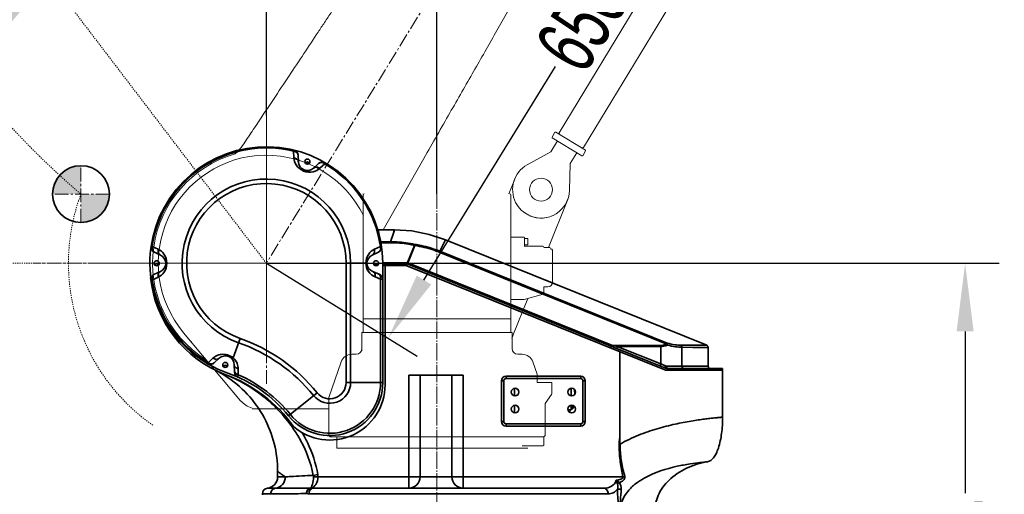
# Model space of a CAD drawing. Header units: millimetres. Extents: x -2477 to 2632, y -1575 to 1890.
# Tile 5 of 9: x -665 to 201, y 340 to 757. Entities that reach past the tile are written whole.
import ezdxf

# ---------------------------------------------------------------- set-up
doc = ezdxf.new("R2010")
doc.units = ezdxf.units.MM
doc.header["$PDSIZE"] = -5
for name, pattern in [('SLD-中心线', [19.05, 15.24, -1.27, 1.27, -1.27]), ('点画线', [18, 12, -2, 2, -2]), ('虚线', [2, 1, -1])]:
    doc.linetypes.add(name, pattern=pattern)
doc.layers.get('0').update_dxf_attribs({"lineweight": 35})
for name, color, linetype, lineweight in [('02___PRT_ALL_AXES', 7, 'Continuous', 18), ('中心线层', 1, '点画线', 18), ('尺寸线层', 3, 'Continuous', 18), ('粗实线层', 7, 'Continuous', 35), ('虚线层', 6, '虚线', 18)]:
    doc.layers.add(name, color=color, linetype=linetype, lineweight=lineweight)
doc.styles.add('标准', font='txt', dxfattribs={"width": 0.667})
doc.dimstyles.new('标准', dxfattribs={"dimscale": 15, "dimtxt": 3.5, "dimasz": 4, "dimexe": 2, "dimexo": 0, "dimtad": 1, "dimdsep": 46, "dimtxsty": '标准', "dimblk": '_CAXARROW', "dimcen": 0, "dimdle": 6, "dimazin": 2, "dimtfac": 0.707107, "dimtdec": 3, "dimtmove": 2, "dimatfit": 3, "dimfxl": 1, "dimfrac": 2, "dimtolj": 1, "dimarcsym": 1})

# ---------------------------------------------------------------- blocks, each defined once
blk = doc.blocks.new('_CAXARROW')
blk.add_hatch(color=0).paths.add_polyline_path([(0, 0), (-1, 0.125), (-1, -0.125)], flags=0)
blk = doc.blocks.new('*D49')
at = {"layer": 'Defpoints', "color": 0, "transparency": 16777216}
for p in [(-298.07, 1486.39), (-298.07, 604.04), (-1786.85, 535.52)]:
    blk.add_point(p, dxfattribs=at)
at = {"layer": '尺寸线层', "color": 0, "linetype": 'Continuous', "lineweight": -2, "transparency": 16777216}
for p, q in [((-1786.85, 535.52), (-1786.85, 1516.39)), ((-298.07, 604.04), (-298.07, 1516.39)), ((-1726.85, 1486.39), (-1125.8, 1486.39)), ((-358.07, 1486.39), (-1015.3, 1486.39))]:
    blk.add_line(p, q, dxfattribs=at)
at = {"layer": '尺寸线层', "color": 0, "lineweight": -2, "transparency": 16777216, "xscale": 60, "yscale": 60, "zscale": 60, "rotation": 180}
blk.add_blockref('_CAXARROW', (-1786.85, 1486.39), dxfattribs=at)
at = {"layer": '尺寸线层', "color": 0, "lineweight": -2, "transparency": 16777216, "xscale": 60, "yscale": 60, "zscale": 60}
blk.add_blockref('_CAXARROW', (-298.07, 1486.39), dxfattribs=at)
at = {"layer": '尺寸线层', "color": 0, "transparency": 16777216, "insert": (-1070.55, 1486.39), "char_height": 52.5, "attachment_point": 5, "style": '标准', "bg_fill": 3, "box_fill_scale": 1.1, "bg_fill_color": 256, "bg_fill_true_color": 13158600, "bg_fill_transparency": 0}
blk.add_mtext('\\A1;1489', dxfattribs=at)
blk = doc.blocks.new('*D51')
at = {"layer": 'Defpoints', "color": 0, "transparency": 16777216}
for p in [(-1098.07, 543.04), (-1098.07, 543.04), (-448.07, 543.04), (-956.95, 437.93), (-703, -21.67)]:
    blk.add_point(p, dxfattribs=at)
at = {"layer": '尺寸线层', "color": 0, "linetype": 'Continuous', "lineweight": -2, "transparency": 16777216}
blk.add_arc((-1098.07, 543.04), 175.96, 324.60886, 340.36745, dxfattribs=at)
at = {"layer": '尺寸线层', "color": 0, "lineweight": -2, "transparency": 16777216, "xscale": 60, "yscale": 60, "zscale": 60}
for p, rotation in [((-922.1, 543.04), 80.18372672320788), ((-997.2, 398.86), 224.7925916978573)]:
    blk.add_blockref('_CAXARROW', p, dxfattribs=dict(at, rotation=rotation))
at = {"layer": '尺寸线层', "color": 0, "transparency": 16777216, "insert": (-856.45, 440.49), "char_height": 52.5, "attachment_point": 5, "style": '标准', "bg_fill": 3, "box_fill_scale": 1.1, "bg_fill_color": 256, "bg_fill_true_color": 13158600, "bg_fill_transparency": 0}
blk.add_mtext('\\A1;55%%D', dxfattribs=at)
blk = doc.blocks.new('*D52')
at = {"layer": 'Defpoints', "color": 0, "transparency": 16777216}
for p in [(-1525.59, 1144.89), (-842.4, 1060.29), (-842.15, 1060.26), (-886.21, 726.29), (-448.07, 543.04)]:
    blk.add_point(p, dxfattribs=at)
at = {"layer": '尺寸线层', "color": 0, "linetype": 'Continuous', "lineweight": -2, "transparency": 16777216}
for start, end in [(183.16005, 228.99858), (249.41321, 297.10216)]:
    blk.add_arc((-842.4, 1060.29), 336.87, start, end, dxfattribs=at)
at = {"layer": '尺寸线层', "color": 0, "lineweight": -2, "transparency": 16777216, "xscale": 60, "yscale": 60, "zscale": 60}
for p, rotation in [((-1176.72, 1101.69), 88.05074265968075), ((-638.17, 792.4), 32.21145824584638)]:
    blk.add_blockref('_CAXARROW', p, dxfattribs=dict(at, rotation=rotation))
at = {"layer": '尺寸线层', "color": 0, "transparency": 16777216, "insert": (-1014.05, 770.44), "char_height": 52.5, "attachment_point": 5, "style": '标准', "bg_fill": 3, "box_fill_scale": 1.1, "bg_fill_color": 256, "bg_fill_true_color": 13158600, "bg_fill_transparency": 0}
blk.add_mtext('\\A1;134%%D', dxfattribs=at)
blk = doc.blocks.new('12324235ewr')
at = {"layer": '粗实线层'}
h = blk.add_hatch(color=256, dxfattribs=at)
edge = h.paths.add_edge_path(flags=0)
edge.add_line((0, 0), (0, 9.17))
edge.add_line((0, 9.17), (0, 25))
edge.add_arc((0, 0), 25, 0, 90, ccw=False)
edge.add_line((25, 0), (0, 0))
edge = h.paths.add_edge_path(flags=0)
edge.add_arc((0, 0), 25, 192.23524, 270, ccw=False)
edge.add_arc((0, 0), 25, 180, 192.23524, ccw=False)
edge.add_line((-25, 0), (0, 0))
edge.add_line((0, 0), (0, -25))
at = {"layer": '中心线层'}
for p, q in [((0, -25), (0, 25)), ((-25, 0), (25, 0))]:
    blk.add_line(p, q, dxfattribs=at)
at = {"layer": '粗实线层'}
blk.add_circle((0, 0), 25, dxfattribs=at)
blk = doc.blocks.new('*D53')
at = {"layer": 'Defpoints', "color": 0, "transparency": 16777216}
for p in [(-842.4, 1060.29), (-580.83, 829.31), (-448.07, 672.89), (-448.07, 543.04), (-448.07, 437.05)]:
    blk.add_point(p, dxfattribs=at)
at = {"layer": '尺寸线层', "color": 0, "linetype": 'Continuous', "lineweight": -2, "transparency": 16777216}
blk.add_line((-448.07, 672.89), (-448.07, 888.59), dxfattribs=at)
for start, end in [(90, 127.32076), (68.17812, 79.08906), (138.2317, 149.14264)]:
    blk.add_arc((-448.07, 543.04), 315.55, start, end, dxfattribs=at)
at = {"layer": '尺寸线层', "color": 0, "lineweight": -2, "transparency": 16777216, "xscale": 60, "yscale": 60, "zscale": 60}
for p, rotation in [((-448.07, 858.59), 174.5445291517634), ((-639.38, 793.99), 42.7762320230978)]:
    blk.add_blockref('_CAXARROW', p, dxfattribs=dict(at, rotation=rotation))
at = {"layer": '尺寸线层', "color": 0, "transparency": 16777216, "insert": (-556.96, 902.54), "char_height": 52.5, "attachment_point": 5, "style": '标准', "bg_fill": 3, "box_fill_scale": 1.1, "bg_fill_color": 256, "bg_fill_true_color": 13158600, "bg_fill_transparency": 0}
blk.add_mtext('\\A1;37%%D', dxfattribs=at)
blk = doc.blocks.new('*D44')
at = {"layer": 'Defpoints', "color": 0, "transparency": 16777216}
for p in [(-107.69, 1096.79), (-0.52, 1030.92), (-448.07, 543.04)]:
    blk.add_point(p, dxfattribs=at)
at = {"layer": '尺寸线层', "color": 0, "linetype": 'Continuous', "lineweight": -2, "transparency": 16777216}
for p, q in [((-107.69, 1096.79), (25.03, 1015.21)), ((-31.94, 979.81), (-147.42, 791.95)), ((-309.49, 528.29), (-194.01, 716.15)), ((-448.07, 543.04), (-315.35, 461.46))]:
    blk.add_line(p, q, dxfattribs=at)
at = {"layer": '尺寸线层', "color": 0, "lineweight": -2, "transparency": 16777216, "xscale": 60, "yscale": 60, "zscale": 60}
for p, rotation in [((-0.52, 1030.92), 58.42139915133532), ((-340.91, 477.17), 238.4213991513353)]:
    blk.add_blockref('_CAXARROW', p, dxfattribs=dict(at, rotation=rotation))
at = {"layer": '尺寸线层', "color": 0, "transparency": 16777216, "insert": (-170.72, 754.05), "char_height": 52.5, "attachment_point": 5, "rotation": 58.4214, "style": '标准', "bg_fill": 3, "box_fill_scale": 1.1, "bg_fill_color": 256, "bg_fill_true_color": 13158600, "bg_fill_transparency": 0}
blk.add_mtext('\\A1;650', dxfattribs=at)
blk = doc.blocks.new('*D54')
at = {"layer": 'Defpoints', "color": 0, "transparency": 16777216}
for p in [(-448.07, 543.04), (-80.29, 50.02), (166.19, 50.02)]:
    blk.add_point(p, dxfattribs=at)
at = {"layer": '尺寸线层', "color": 0, "linetype": 'Continuous', "lineweight": -2, "transparency": 16777216}
for p, q in [((-448.07, 543.04), (196.19, 543.04)), ((166.19, 483.04), (166.19, 341.02)), ((166.19, 110.02), (166.19, 252.04)), ((-80.29, 50.02), (196.19, 50.02))]:
    blk.add_line(p, q, dxfattribs=at)
at = {"layer": '尺寸线层', "color": 0, "lineweight": -2, "transparency": 16777216, "xscale": 60, "yscale": 60, "zscale": 60}
for p, rotation in [((166.19, 543.04), 90), ((166.19, 50.02), 270)]:
    blk.add_blockref('_CAXARROW', p, dxfattribs=dict(at, rotation=rotation))
at = {"layer": '尺寸线层', "color": 0, "transparency": 16777216, "insert": (166.19, 296.53), "char_height": 52.5, "attachment_point": 5, "rotation": 90, "style": '标准', "bg_fill": 3, "box_fill_scale": 1.1, "bg_fill_color": 256, "bg_fill_true_color": 13158600, "bg_fill_transparency": 0}
blk.add_mtext('\\A1;493', dxfattribs=at)

msp = doc.modelspace()

# ---------------------------------------------------------------- linework, layer by layer
at = {"color": 7, "linetype": 'Continuous'}
for p, q in [((-101.258, 454.454), (-97.206, 452.708)), ((-59.743, 452.491), (-96.158, 452.491)), ((-95.428, 450.503), (-47.192, 450.503)), ((-47.192, 449.09), (-47.192, 450.503)), ((-322.827, 444.639), (-275.115, 444.639)), ((-322.827, 444.639), (-322.827, 345.239)), ((-312.887, 444.639), (-312.887, 355.179)), ((-285.055, 355.179), (-285.055, 444.639)), ((-275.115, 345.239), (-275.115, 444.639)), ((-171.739, 443.645), (-237.343, 443.645)), ((-237.343, 441.657), (-237.343, 443.645)), ((-237.343, 441.657), (-171.739, 441.657)), ((-171.739, 443.645), (-171.739, 441.657)), ((-96.609, 449.09), (-46.992, 449.09)), ((-46.992, 449.09), (-46.992, 407.677)), ((-241.319, 439.669), (-239.331, 439.669)), ((-241.319, 439.669), (-241.319, 403.885)), ((-239.331, 403.885), (-239.331, 439.669)), ((-169.751, 439.669), (-167.763, 439.669)), ((-169.751, 439.669), (-169.751, 403.885)), ((-167.763, 403.885), (-167.763, 439.669)), ((-428.524, 408.83), (-403.407, 429.146)), ((-181.182, 411.827), (-181.182, 414.172)), ((-239.331, 403.885), (-241.319, 403.885)), ((-171.739, 401.897), (-237.343, 401.897)), ((-237.343, 399.909), (-237.343, 401.897)), ((-237.343, 399.909), (-171.739, 399.909)), ((-171.739, 401.897), (-171.739, 399.909)), ((-167.763, 403.885), (-169.751, 403.885)), ((-137.013, 381.851), (-137.892, 381.841)), ((-137.026, 384.046), (-137.013, 381.848)), ((-438.131, 360.153), (-438.131, 355.179)), ((-431.398, 355.179), (-438.131, 355.179)), ((-406.837, 356.525), (-402.83, 357.198)), ((-406.704, 355.179), (-134.566, 355.179)), ((-132.962, 355.45), (-134.566, 355.179)), ((-137.698, 350.267), (-139.443, 348.83)), ((-439.966, 345.288), (-423.292, 345.322)), ((-423.292, 345.322), (-422.616, 345.324)), ((-422.616, 345.324), (-409.557, 345.379)), ((-410.606, 340.269), (-147.576, 340.269)), ((-406.816, 345.239), (-151.366, 345.239)), ((-136.125, 344.293), (-139.323, 344.329))]:
    msp.add_line(p, q, dxfattribs=at)
at = {"color": 6, "linetype": 'Continuous'}
for p, q in [((-229.978, 432.99), (-229.978, 426.466)), ((-180.088, 433.028), (-180.088, 426.429)), ((-177.055, 431.753), (-176.987, 427.796)), ((-176.529, 428.624), (-176.576, 431.037)), ((-229.978, 418.08), (-229.978, 411.556)), ((-181.417, 417.651), (-180.088, 417.651)), ((-180.088, 418.118), (-180.088, 414.172)), ((-179.246, 415.141), (-179.246, 418.109)), ((-178.379, 415.853), (-178.379, 417.93)), ((-178.334, 416.011), (-178.379, 415.853)), ((-178.17, 417.436), (-178.344, 417.436)), ((-178.17, 417.436), (-178.148, 417.394)), ((-178.17, 417.403), (-177.592, 417.403)), ((-178.148, 417.394), (-178.142, 417.346)), ((-178.14, 417.276), (-178.148, 417.101)), ((-178.142, 417.346), (-178.14, 417.276)), ((-180.088, 414.172), (-182.942, 414.172)), ((-180.088, 415.067), (-179.246, 415.141))]:
    msp.add_line(p, q, dxfattribs=at)
at = {"color": 7, "linetype": 'Continuous'}
msp.add_lwpolyline([(-57.755, 450.503), (-58.414, 450.622), (-59.049, 450.983), (-59.521, 451.578), (-59.733, 452.286), (-59.743, 452.491)], dxfattribs=at)
for centre in [(-229.391, 429.729), (-179.691, 429.729), (-229.391, 414.819), (-179.691, 414.819)]:
    msp.add_circle(centre, 3.38, dxfattribs=at)
for centre, radius, start, end in [((-95.428, 455.473), 4.97, 248, 270), ((-237.343, 439.669), 3.976, 90, 180), ((-237.343, 439.669), 1.988, 90, 180), ((-171.739, 439.669), 3.976, 0, 90), ((-171.739, 439.669), 1.988, 0, 90), ((-96.609, 452.072), 2.982, 248, 270), ((-237.343, 403.885), 3.976, 180, 270), ((-237.343, 403.885), 1.988, 180, 270), ((-171.739, 403.885), 3.976, 270, 0), ((-171.739, 403.885), 1.988, 270, 0), ((-413.616, 355.173), 6.913, 0.044794, 11.278521), ((-414.872, 355.174), 12.211, 0.020448, 9.539569), ((-322.827, 355.179), 9.94, 270, 0), ((-275.115, 355.179), 9.94, 180, 270), ((-69.571, 373.252), 74.017, 196.500343, 199.265928), ((-409.227, 341.348), 4.045, 85.297913, 94.687138)]:
    msp.add_arc(centre, radius, start, end, dxfattribs=at)
at = {"color": 6, "linetype": 'Continuous'}
for centre, radius, start, end in [((-179.333, 416.131), 0.994, 275, 343.742972), ((-185.058, 417.801), 6.724, 356.89284, 0), ((-185.058, 417.801), 6.948, 345.078451, 352.464966), ((-182.001, 417.4), 3.865, 352.402204, 355.555142)]:
    msp.add_arc(centre, radius, start, end, dxfattribs=at)
at = {"color": 7, "linetype": 'Continuous'}
for points, knots in [([(-101.258, 454.454), (-101.417, 454.046), (-101.598, 453.465), (-101.703, 452.883), (-101.668, 452.634), (-101.612, 452.611)], [0, 0, 0, 0, 0.6860563, 0.9055098, 1, 1, 1, 1]), ([(-97.206, 452.708), (-97.348, 452.313), (-97.51, 451.788), (-97.488, 450.945), (-97.289, 450.865)], [0, 0, 0, 0, 0.6618331, 1, 1, 1, 1]), ([(-95.428, 450.503), (-95.687, 450.503), (-96.121, 451.362), (-96.158, 452.017), (-96.158, 452.491)], [0, 0, 0, 0, 0.3538027, 1, 1, 1, 1]), ([(-82.724, 452.491), (-82.724, 451.996), (-82.455, 451.025), (-81.527, 450.503), (-81.098, 450.503)], [0, 0, 0, 0, 0.5351859, 1, 1, 1, 1]), ([(-137.024, 384.045), (-131.884, 387.006), (-121.228, 392.102), (-104.924, 397.679), (-89.335, 401.604), (-77.236, 403.9), (-68.61, 405.227), (-63.125, 405.973), (-58.386, 406.546), (-54.447, 406.977), (-51.674, 407.249), (-49.885, 407.422), (-48.864, 407.506), (-48.098, 407.596), (-47.485, 407.599), (-47.235, 407.709), (-46.992, 407.638), (-46.992, 407.676)], [0, 0, 0, 0, 0.1897775, 0.376536, 0.5505371, 0.7036895, 0.7703692, 0.8297674, 0.8807922, 0.9230893, 0.9565693, 0.9698625, 0.9807023, 0.9891187, 0.9951508, 0.9987845, 1, 1, 1, 1]), ([(-60.197, 368.481), (-58.196, 368.822), (-55.215, 371.306), (-52.536, 375.814), (-49.674, 382.945), (-47.533, 393.742), (-46.992, 402.9), (-46.992, 407.677)], [0, 0, 0, 0, 0.1405869, 0.24192, 0.3663046, 0.6691902, 1, 1, 1, 1]), ([(-406.838, 356.532), (-408.864, 367.88), (-414.664, 382.611), (-422.955, 395.603), (-425.196, 398.787)], [0, 0, 0, 0, 0.7475352, 1, 1, 1, 1]), ([(-416.763, 394.172), (-415.067, 391.311), (-408.785, 379.693), (-404.468, 366.946), (-402.83, 357.198)], [0, 0, 0, 0, 0.2517208, 1, 1, 1, 1]), ([(-134.566, 355.179), (-135.316, 359.607), (-137.351, 368.365), (-137.841, 377.363), (-137.892, 381.841)], [0, 0, 0, 0, 0.5007527, 1, 1, 1, 1]), ([(-137.013, 381.848), (-136.96, 377.412), (-136.4, 368.445), (-134.003, 359.817), (-132.962, 355.45)], [0, 0, 0, 0, 0.4970922, 1, 1, 1, 1]), ([(-136.949, 325.356), (-136.877, 328.52), (-135.534, 334.865), (-130.489, 342.985), (-123.666, 349.353), (-109.859, 358.226), (-92.736, 363.495), (-76.933, 366.501), (-67.13, 367.815), (-64.693, 368.012), (-59.628, 368.578), (-60.197, 368.481)], [0, 0, 0, 0, 0.099882, 0.1993424, 0.2972041, 0.3918851, 0.7167783, 0.8383597, 0.9274676, 0.9817814, 1, 1, 1, 1]), ([(-106.634, 324.862), (-106.634, 329.616), (-104.344, 339.978), (-94.304, 353.555), (-78.859, 363.692), (-66.571, 367.396), (-60.209, 368.48)], [0, 0, 0, 0, 0.2074146, 0.4475951, 0.7184555, 1, 1, 1, 1]), ([(-439.966, 345.288), (-437.677, 345.529), (-433.088, 347.956), (-431.399, 352.81), (-431.398, 355.179)], [0, 0, 0, 0, 0.4928086, 1, 1, 1, 1]), ([(-431.399, 355.179), (-432.39, 355.86), (-433.764, 356.836), (-435.429, 358.083), (-436.381, 358.803), (-437.102, 359.387), (-437.664, 359.782), (-437.917, 360.072), (-438.123, 360.146), (-438.131, 360.19)], [0, 0, 0, 0, 0.4298245, 0.6018364, 0.7439834, 0.8554582, 0.9355846, 0.9838671, 1, 1, 1, 1]), ([(-431.398, 355.179), (-429.864, 355.293), (-421.684, 355.867), (-413.493, 356.281), (-406.837, 356.525)], [0, 0, 0, 0, 0.18762, 1, 1, 1, 1]), ([(-409.561, 345.379), (-409.103, 345.603), (-408.249, 346.66), (-407.012, 349.919), (-406.704, 352.962), (-406.704, 355.179)], [0, 0, 0, 0, 0.1458808, 0.3659474, 1, 1, 1, 1]), ([(-402.661, 355.179), (-402.661, 352.891), (-403.684, 348.691), (-407.146, 345.78), (-408.896, 345.379)], [0, 0, 0, 0, 0.5603567, 1, 1, 1, 1]), ([(-140.54, 352.23), (-139.811, 352.314), (-138.367, 352.566), (-136.35, 353.068), (-134.275, 354.318), (-134.566, 355.179)], [0, 0, 0, 0, 0.3162254, 0.6084757, 1, 1, 1, 1]), ([(-132.962, 355.45), (-132.823, 354.867), (-132.954, 353.562), (-134.157, 352.056), (-135.799, 350.975), (-137.046, 350.478), (-137.696, 350.268)], [0, 0, 0, 0, 0.2350804, 0.4763824, 0.732384, 1, 1, 1, 1]), ([(-151.366, 345.239), (-149.095, 345.239), (-144.387, 346.177), (-141.222, 350.073), (-140.54, 352.23)], [0, 0, 0, 0, 0.5009597, 1, 1, 1, 1]), ([(-140.54, 352.23), (-140.263, 352.095), (-139.241, 351.56), (-138.296, 350.866), (-137.698, 350.267)], [0, 0, 0, 0, 0.2666258, 1, 1, 1, 1]), ([(-409.559, 345.379), (-410.486, 345.176), (-412.261, 343.713), (-412.751, 341.59), (-412.747, 340.48)], [0, 0, 0, 0, 0.4611274, 1, 1, 1, 1]), ([(-412.747, 340.48), (-412.65, 341.652), (-411.899, 343.84), (-409.902, 345.244), (-408.896, 345.379)], [0, 0, 0, 0, 0.5365658, 1, 1, 1, 1]), ([(-410.606, 340.269), (-410.606, 341.497), (-410.042, 343.849), (-407.833, 345.239), (-406.816, 345.239)], [0, 0, 0, 0, 0.5471899, 1, 1, 1, 1]), ([(-151.366, 345.239), (-150.349, 345.239), (-148.14, 343.849), (-147.576, 341.497), (-147.576, 340.269)], [0, 0, 0, 0, 0.4528101, 1, 1, 1, 1]), ([(-139.323, 344.329), (-140.338, 343.044), (-142.856, 340.93), (-146.062, 340.268), (-147.576, 340.268)], [0, 0, 0, 0, 0.5195612, 1, 1, 1, 1]), ([(-137.005, 325.284), (-137.184, 325.618), (-137.341, 326.385), (-137.766, 327.881), (-138.188, 329.819), (-138.613, 332.171), (-139.032, 335.364), (-139.305, 339.423), (-139.333, 342.687), (-139.323, 344.329)], [0, 0, 0, 0, 0.0589967, 0.1197189, 0.2430358, 0.367165, 0.4919924, 0.7442782, 1, 1, 1, 1]), ([(-136.128, 344.293), (-136.312, 341.125), (-136.709, 336.39), (-137.135, 330.859), (-137.118, 327.708), (-137.068, 326.131), (-136.949, 325.356)], [0, 0, 0, 0, 0.5016765, 0.7514798, 0.8760445, 1, 1, 1, 1])]:
    msp.add_open_spline(points, degree=3, knots=knots, dxfattribs=at)
for points in [[(-97.206, 452.708), (-96.878, 452.567), (-96.515, 452.491), (-96.158, 452.491)], [(-137.891, 381.841), (-137.923, 384.644), (-137.823, 387.459), (-137.463, 390.238)], [(-137.026, 384.049), (-137.271, 386.103), (-137.463, 388.17), (-137.463, 390.238)], [(-139.323, 344.329), (-139.018, 345.799), (-138.959, 347.409), (-139.443, 348.83)], [(-137.697, 350.266), (-136.472, 348.611), (-136.007, 346.348), (-136.125, 344.292)], [(-410.606, 340.269), (-411.323, 340.269), (-412.044, 340.337), (-412.747, 340.48)], [(-408.896, 345.379), (-408.207, 345.284), (-407.511, 345.239), (-406.816, 345.239)]]:
    msp.add_open_spline(points, degree=3, dxfattribs=at)
at = {"layer": '02___PRT_ALL_AXES', "color": 7, "linetype": 'Continuous'}
for p, q in [((-213.757, 456.281), (-210.12, 445.649)), ((-210.12, 445.653), (-210.12, 438.045)), ((-210.12, 438.045), (-197.071, 438.045)), ((-197.071, 438.045), (-197.071, 428.765)), ((-393.071, 391.545), (-393.071, 425.045)), ((-203.075, 419.783), (-197.453, 427.519)), ((-203.071, 391.545), (-203.071, 419.783)), ((-392.071, 390.545), (-393.071, 391.545)), ((-392.07, 390.545), (-204.072, 390.545)), ((-386.003, 380.545), (-386.003, 390.545)), ((-204.071, 390.545), (-203.071, 391.545)), ((-204.071, 383.145), (-204.071, 390.545)), ((-223.131, 382.545), (-204.671, 382.545)), ((-218.071, 380.545), (-386.002, 380.545))]:
    msp.add_line(p, q, dxfattribs=at)
for centre, radius, start, end in [((-199.071, 428.695), 2, 323.990302, 360), ((-204.671, 383.145), 0.6, 270, 0)]:
    msp.add_arc(centre, radius, start, end, dxfattribs=at)
at = {"layer": '中心线层', "linetype": 'SLD-中心线'}
msp.add_line((-298.071, 606.045), (-298.071, 33.521), dxfattribs=at)

# ---------------------------------------------------------------- next in the draw order: dimensions: what is measured, and where the dimension line sits
at = {"layer": '尺寸线层'}
dim = msp.add_linear_dim(base=(-298.071, 1486.387), p1=(-1786.849, 535.518), p2=(-298.071, 604.045), text='1489', dimstyle='标准', override={"dimsah": 1, "dimtfac": 1, "dimtfill": 1}, dxfattribs=at)
dim.commit()
dim.dimension.update_dxf_attribs({"geometry": '*D49', "text_midpoint": (-1070.555, 1486.387), "dimtype": 160})

# ---------------------------------------------------------------- next in the draw order: dimensions: what is measured, and where the dimension line sits
dim = msp.add_angular_dim_2l(base=(-956.952, 437.927), line1=((-448.071, 543.045), (-1098.068, 543.045)), line2=((-1098.068, 543.045), (-702.997, -21.671)), text='55%%D', dimstyle='标准', override={"dimtad": 0, "dimtih": 1, "dimtoh": 1, "dimsah": 1, "dimtdec": 2, "dimtfill": 1}, dxfattribs=at)
dim.commit()
dim.dimension.update_dxf_attribs({"geometry": '*D51', "text_midpoint": (-856.448, 440.485), "dimtype": 162})

# ---------------------------------------------------------------- next in the draw order: linework, layer by layer
at = {"color": 7, "linetype": 'Continuous'}
for p, q in [((-451.55, 340.343), (-444.249, 340.344)), ((-451.55, 340.343), (-451.55, 339.471)), ((-439.966, 345.288), (-447.077, 345.288))]:
    msp.add_line(p, q, dxfattribs=at)
for centre, radius, start, end in [((-448.071, 355.179), 9.94, 275.73917, 0), ((-446.58, 340.343), 4.97, 95.73917, 180)]:
    msp.add_arc(centre, radius, start, end, dxfattribs=at)
for points, knots in [([(-439.966, 345.288), (-441.11, 345.168), (-443.405, 343.954), (-444.249, 341.528), (-444.249, 340.343)], [0, 0, 0, 0, 0.4928085, 1, 1, 1, 1]), ([(-412.747, 340.48), (-416.067, 340.451), (-426.568, 340.397), (-437.068, 340.343), (-444.249, 340.343)], [0, 0, 0, 0, 0.3161355, 1, 1, 1, 1])]:
    msp.add_open_spline(points, degree=3, knots=knots, dxfattribs=at)
at = {"layer": '02___PRT_ALL_AXES', "color": 7, "linetype": 'Continuous'}
msp.add_line((-460.595, 415.045), (-393.071, 415.045), dxfattribs=at)
msp.add_arc((-455.354, 435.045), 20, 220, 254.806883, dxfattribs=at)
at = {"layer": '虚线层'}
msp.add_line((-448.071, 543.045), (-1098.068, 543.045), dxfattribs=at)

# ---------------------------------------------------------------- next in the draw order: dimensions: what is measured, and where the dimension line sits
at = {"layer": '尺寸线层'}
dim = msp.add_angular_dim_2l(base=(-886.213, 726.287), line1=((-842.148, 1060.261), (-1525.594, 1144.887)), line2=((-448.071, 543.045), (-842.405, 1060.293)), text='134%%D', dimstyle='标准', override={"dimtad": 0, "dimtih": 1, "dimtoh": 1, "dimsah": 1, "dimtdec": 2, "dimtfill": 1}, dxfattribs=at)
dim.commit()
dim.dimension.update_dxf_attribs({"geometry": '*D52', "text_midpoint": (-1014.051, 770.437), "dimtype": 162})

# ---------------------------------------------------------------- next in the draw order: linework, layer by layer
at = {"layer": '虚线层'}
msp.add_line((-448.071, 543.045), (-842.405, 1060.293), dxfattribs=at)
at = {"layer": '虚线层', "color": 6}
for centre, radius, start, end in [((-164.809, 1128.543), 688.817, 221.65667, 229.620272), ((-448.071, 543.045), 173.953, 159.549325, 235.066851)]:
    msp.add_arc(centre, radius, start, end, dxfattribs=at)

# ---------------------------------------------------------------- next in the draw order: block references
at = {"layer": '尺寸线层', "xscale": -1}
msp.add_blockref('12324235ewr', (-611.06, 603.824), dxfattribs=at)

# ---------------------------------------------------------------- next in the draw order: dimensions: what is measured, and where the dimension line sits
at = {"layer": '尺寸线层'}
dim = msp.add_angular_dim_2l(base=(-580.831, 829.307), line1=((-448.071, 543.045), (-842.405, 1060.293)), line2=((-448.071, 437.049), (-448.071, 672.889)), text='37%%D', dimstyle='标准', override={"dimtad": 0, "dimtih": 1, "dimtoh": 1, "dimsah": 1, "dimtdec": 2, "dimtfill": 1}, dxfattribs=at)
dim.commit()
dim.dimension.update_dxf_attribs({"geometry": '*D53', "text_midpoint": (-556.96, 902.536), "dimtype": 162})

# ---------------------------------------------------------------- next in the draw order: linework, layer by layer
at = {"color": 7, "linetype": 'Continuous'}
for p, q in [((-549.359, 557.973), (-548.375, 557.828)), ((-548.375, 557.828), (-543.03, 555.292)), ((-546.52, 552.733), (-541.164, 550.268)), ((-548.375, 528.262), (-549.359, 528.117)), ((-543.03, 530.798), (-548.375, 528.262)), ((-541.164, 535.821), (-546.52, 533.356)), ((-471.21, 476.898), (-477.194, 459.791)), ((-499.352, 455.582), (-494.998, 459.588)), ((-493.933, 455.394), (-489.642, 459.436)), ((-499.855, 454.724), (-499.352, 455.582)), ((-476.238, 453.761), (-476.148, 447.452)), ((-472.784, 444.971), (-472.798, 450.162)), ((-472.784, 444.971), (-473.182, 442.975)), ((-377.994, 438.138), (-345.689, 438.138))]:
    msp.add_line(p, q, dxfattribs=at)
for centre in [(-544.489, 543.045), (-484.19, 453.647)]:
    msp.add_circle(centre, 2.236, dxfattribs=at)
for centre, radius, start, end in [((-544.442, 557.248), 4.97, 171.616005, 245.285976), ((-544.489, 543.045), 7.952, 294.714645, 65.285445), ((-544.489, 541.057), 1.64, 15.269006, 164.737624), ((-448.071, 541.057), 102.382, 185.978835, 249.704131), ((-544.442, 528.841), 4.97, 114.714247, 188.383995), ((-448.071, 543.045), 101.388, 188.383992, 239.616005), ((-537.251, 532.218), 5.951, 185.765501, 193.808522), ((-484.19, 453.647), 7.952, 0.821139, 133.285456), ((-497.341, 459.012), 4.97, 239.616005, 313.286071), ((-484.19, 451.659), 1.64, 15.269006, 164.737624), ((-537.605, 359.972), 99.623, 57.559177, 63.695084), ((-529.184, 324.078), 129.285, 35.656153, 69.343055), ((-521.262, 333.815), 119.28, 38.968906, 70.719453), ((-471.179, 447.524), 4.97, 180.821158, 246.228611), ((-521.262, 333.815), 121.268, 38.968906, 66.436559), ((-392.291, 438.138), 46.602, 218.968906, 0), ((-392.291, 438.138), 44.614, 218.968906, 0), ((-392.291, 436.15), 48.59, 229.058509, 0), ((-392.291, 438.138), 18.273, 218.968906, 0), ((-392.291, 438.138), 14.297, 218.968906, 0)]:
    msp.add_arc(centre, radius, start, end, dxfattribs=at)
for points, knots in [([(-548.375, 557.828), (-548.632, 556.828), (-548.686, 554.777), (-547.327, 553.105), (-546.52, 552.733)], [0, 0, 0, 0, 0.5371999, 1, 1, 1, 1]), ([(-543.03, 555.292), (-543.272, 554.302), (-543.308, 552.278), (-541.961, 550.635), (-541.164, 550.268)], [0, 0, 0, 0, 0.5371768, 1, 1, 1, 1]), ([(-543.03, 530.798), (-541.09, 531.72), (-537.103, 535.097), (-534.656, 543.045), (-537.103, 550.992), (-541.09, 554.37), (-543.03, 555.292)], [0, 0, 0, 0, 0.2157182, 0.4999996, 0.7842777, 1, 1, 1, 1]), ([(-546.52, 533.356), (-547.327, 532.984), (-548.686, 531.312), (-548.632, 529.261), (-548.375, 528.262)], [0, 0, 0, 0, 0.4628017, 1, 1, 1, 1]), ([(-543.171, 531.62), (-543.259, 532.493), (-543.067, 534.209), (-541.847, 535.507), (-541.164, 535.821)], [0, 0, 0, 0, 0.5385416, 1, 1, 1, 1]), ([(-477.194, 459.791), (-478.679, 461.001), (-482.066, 462.759), (-487.322, 463.22), (-491.749, 461.997), (-494.06, 460.45), (-494.998, 459.588)], [0, 0, 0, 0, 0.2980242, 0.5748722, 0.801832, 1, 1, 1, 1]), ([(-494.998, 459.588), (-494.172, 458.993), (-492.309, 458.202), (-490.281, 458.834), (-489.642, 459.436)], [0, 0, 0, 0, 0.5371763, 1, 1, 1, 1]), ([(-477.194, 459.791), (-477.387, 459.704), (-477.971, 459.477), (-478.746, 459.46), (-479.077, 459.738)], [0, 0, 0, 0, 0.3294959, 1, 1, 1, 1]), ([(-477.194, 459.791), (-475.701, 458.513), (-473.5, 455.447), (-472.803, 451.808), (-472.798, 450.162)], [0, 0, 0, 0, 0.544282, 1, 1, 1, 1]), ([(-499.352, 455.582), (-498.522, 454.969), (-496.64, 454.151), (-494.58, 454.784), (-493.933, 455.394)], [0, 0, 0, 0, 0.5371963, 1, 1, 1, 1]), ([(-472.798, 450.162), (-473.713, 450.386), (-475.388, 451.195), (-476.227, 452.95), (-476.238, 453.761)], [0, 0, 0, 0, 0.5372512, 1, 1, 1, 1]), ([(-484.164, 444.049), (-470.063, 435.082), (-446.451, 409.822), (-438.137, 376.397), (-438.131, 360.19)], [0, 0, 0, 0, 0.5076536, 1, 1, 1, 1]), ([(-425.196, 398.787), (-432.431, 409.07), (-449.922, 427.581), (-471.941, 440.455), (-483.594, 445.024)], [0, 0, 0, 0, 0.5011281, 1, 1, 1, 1]), ([(-472.784, 444.971), (-473.684, 445.201), (-475.329, 446.01), (-476.152, 447.743), (-476.164, 448.545)], [0, 0, 0, 0, 0.5368067, 1, 1, 1, 1])]:
    msp.add_open_spline(points, degree=3, knots=knots, dxfattribs=at)
at = {"layer": '02___PRT_ALL_AXES', "color": 7, "linetype": 'Continuous'}
for p, q in [((-456.183, 665.638), (-456.29, 665.478)), ((-520.845, 481.98), (-470.674, 422.189)), ((-393.071, 425.045), (-382.384, 456.281))]:
    msp.add_line(p, q, dxfattribs=at)
for centre, radius, start, end in [((-448.071, 543.045), 100, 105.877081, 237.753026), ((-514.174, 473.252), 0.5, 39.999795, 93.130041), ((-512.071, 474.634), 2, 180.000832, 220)]:
    msp.add_arc(centre, radius, start, end, dxfattribs=at)
for points, knots in [([(-456.29, 665.478), (-457.731, 663.324), (-460.573, 659.06), (-464.793, 652.744), (-467.581, 648.588), (-468.962, 646.539)], [0, 0, 0, 0, 348.2020174, 688.4660638, 1020.5456204, 1020.5456204, 1020.5456204, 1020.5456204]), ([(-462.043, 656.861), (-461.564, 657.578), (-459.646, 660.45), (-457.731, 663.324), (-456.29, 665.478)], [0, 0, 0, 0, 191.7666043, 768.3198781, 768.3198781, 768.3198781, 768.3198781]), ([(-467.314, 648.988), (-466.485, 650.223), (-465.573, 651.583), (-464.661, 652.944), (-464.578, 653.069)], [0, 0, 0, 0, 671.7746955, 739.591628, 739.591628, 739.591628, 739.591628]), ([(-468.962, 646.539), (-469.38, 645.918), (-470.253, 644.704), (-471.669, 642.965), (-473.186, 641.315), (-474.458, 640.088), (-475.221, 639.41), (-475.428, 639.23)], [0, 0, 0, 0, 343.7524421, 687.2132633, 1030.3561978, 1373.1672447, 1499.4562297, 1499.4562297, 1499.4562297, 1499.4562297])]:
    msp.add_open_spline(points, degree=3, knots=knots, dxfattribs=at)
at = {"layer": '中心线层'}
for p, q in [((-448.071, 437.049), (-448.071, 672.889)), ((-342.075, 543.045), (-554.066, 543.045))]:
    msp.add_line(p, q, dxfattribs=at)

# ---------------------------------------------------------------- next in the draw order: dimensions: what is measured, and where the dimension line sits
at = {"layer": '尺寸线层'}
dim = msp.add_linear_dim(base=(-0.524, 1030.922), p1=(-448.071, 543.045), p2=(-107.687, 1096.794), angle=58.421399, dimstyle='标准', override={"dimsah": 1, "dimtfill": 1}, dxfattribs=at)
dim.commit()
dim.dimension.update_dxf_attribs({"geometry": '*D44', "text_midpoint": (-170.716, 754.048), "dimtype": 160})

# ---------------------------------------------------------------- next in the draw order: linework, layer by layer
at = {"color": 7, "linetype": 'Continuous'}
for p, q in [((-424.203, 641.583), (-423.969, 642.549)), ((-423.854, 635.677), (-424.203, 641.583)), ((-419.895, 632.065), (-420.174, 637.954)), ((-402.208, 630.695), (-406.5, 626.653)), ((-396.789, 630.507), (-401.143, 626.501)), ((-396.287, 631.365), (-396.789, 630.507)), ((-349.665, 572.368), (-335.352, 572.368)), ((-349.665, 571.195), (-349.665, 572.367)), ((-349.665, 572.367), (-349.385, 570.93)), ((-336.892, 567.738), (-335.352, 572.368)), ((-335.737, 571.207), (-335.349, 572.368)), ((-349.401, 571.015), (-349.162, 569.781)), ((-349.385, 570.93), (-349.107, 569.493)), ((-338.804, 562.003), (-336.892, 567.738)), ((-338.803, 562.003), (-335.737, 571.207)), ((-290.669, 563.678), (-295.664, 553.643)), ((-290.667, 563.682), (-295.662, 553.646)), ((-60.984, 470.88), (-290.669, 563.678)), ((-353.112, 555.292), (-347.766, 557.828)), ((-347.766, 557.828), (-346.783, 557.973)), ((-338.804, 562.003), (-347.677, 562.003)), ((-347.446, 561.082), (-338.804, 561.082)), ((-338.804, 562.003), (-338.804, 561.082)), ((-317.52, 558.611), (-324.038, 542.477)), ((-323.984, 543.605), (-317.871, 558.735)), ((-317.871, 558.735), (-317.527, 558.604)), ((-317.52, 558.611), (-317.489, 559.235)), ((-317.489, 559.235), (-317.518, 559.612)), ((-354.978, 550.268), (-349.622, 552.733)), ((-296.024, 552.752), (-295.662, 553.646)), ((-95.99, 471.933), (-296.024, 552.752)), ((-295.664, 553.643), (-95.63, 472.824)), ((-377.994, 543.045), (-359.605, 543.045)), ((-377.994, 438.138), (-377.994, 543.045)), ((-374.018, 543.045), (-374.018, 438.138)), ((-351.653, 540.842), (-351.653, 541.87)), ((-323.956, 543.542), (-345.701, 543.542)), ((-345.689, 543.045), (-345.689, 438.138)), ((-324.212, 542.548), (-345.689, 542.548)), ((-345.689, 541.057), (-325.201, 541.057)), ((-343.701, 541.057), (-343.701, 436.15)), ((-324.439, 540.905), (-97.726, 449.307)), ((-97.289, 450.865), (-324.212, 542.548)), ((-323.984, 543.605), (-323.956, 543.542)), ((-323.645, 543.451), (-143.815, 470.795)), ((-348.835, 533.385), (-354.57, 535.647)), ((-352.418, 531.024), (-347.677, 529.154)), ((-345.689, 528.762), (-347.677, 529.154)), ((-347.677, 529.154), (-347.677, 438.138)), ((-145.598, 470.383), (-145.598, 468.648)), ((-143.815, 470.795), (-144.209, 469.821)), ((-143.815, 470.795), (-101.297, 470.795)), ((-139.549, 469.925), (-101.258, 454.454)), ((-139.549, 469.925), (-101.258, 469.925)), ((-101.297, 470.795), (-101.258, 469.925)), ((-101.258, 469.925), (-101.258, 454.454)), ((-95.628, 472.827), (-95.99, 471.933)), ((-83.63, 470.93), (-65.027, 470.895)), ((-73.109, 469.105), (-82.724, 469.146)), ((-63.782, 469.062), (-82.724, 469.146)), ((-82.724, 469.146), (-82.724, 452.491)), ((-64.036, 469.063), (-73.109, 469.105)), ((-65.027, 470.895), (-60.987, 470.885)), ((-59.743, 469.042), (-64.036, 469.063)), ((-59.743, 469.042), (-63.782, 469.062)), ((-59.743, 452.491), (-59.743, 469.042)), ((-137.463, 465.362), (-137.463, 390.238))]:
    msp.add_line(p, q, dxfattribs=at)
for points in [[(-290.667, 563.682), (-304.925, 568.421), (-320.3, 571.413), (-335.35, 572.368)], [(-83.629, 470.932), (-74.303, 470.918), (-67.618, 470.903)], [(-67.618, 470.903), (-61.239, 470.882), (-60.984, 470.88)], [(-59.743, 469.042), (-59.744, 469.106), (-59.846, 469.668), (-60.097, 470.174), (-60.482, 470.586), (-60.987, 470.885)]]:
    msp.add_lwpolyline(points, dxfattribs=at)
for centre in [(-411.952, 632.442), (-351.653, 543.045)]:
    msp.add_circle(centre, 2.236, dxfattribs=at)
for centre, radius, start, end in [((-448.071, 543.045), 102.382, 0, 250.719453), ((-448.071, 543.045), 101.388, 76.383991, 171.616005), ((-425.139, 637.719), 4.97, 2.714359, 76.383995), ((-411.952, 632.442), 7.952, 182.714528, 313.285457), ((-411.952, 630.454), 1.64, 15.269006, 164.737624), ((-398.801, 627.078), 4.97, 59.616005, 133.285976), ((-448.071, 543.045), 101.388, 8.383991, 59.616004), ((-448.071, 543.045), 74.053, 0.000005, 250.719459), ((-448.071, 543.045), 70.077, 360, 250.719453), ((-351.7, 557.248), 4.97, 294.714277, 8.383995), ((-351.653, 543.045), 7.952, 114.714527, 248.477219), ((-347.677, 543.045), 12.922, 179.999876, 248.477294), ((-351.653, 541.057), 1.64, 15.269006, 164.737624), ((-351.653, 541.057), 0.813, 355.212246, 90), ((-325.394, 538.075), 2.982, 67.461602, 90), ((-325.201, 539.069), 1.988, 67.461602, 90), ((-322.089, 547.305), 4.157, 242.876919, 248.016447), ((-350.659, 528.762), 4.97, 0, 68.477222), ((-521.262, 333.815), 151.585, 38.968906, 70.719453), ((-521.262, 333.815), 147.609, 38.968906, 70.719449), ((82.035, 1567.735), 1119.95, 258.365895, 258.588672)]:
    msp.add_arc(centre, radius, start, end, dxfattribs=at)
for points, knots in [([(-420.174, 637.954), (-420.216, 638.842), (-421.258, 640.729), (-423.18, 641.447), (-424.203, 641.583)], [0, 0, 0, 0, 0.4628016, 1, 1, 1, 1]), ([(-423.854, 635.677), (-423.525, 635.629), (-422.261, 635.343), (-421.063, 634.58), (-420.505, 633.791)], [0, 0, 0, 0, 0.2560234, 1, 1, 1, 1]), ([(-423.854, 635.677), (-423.726, 633.533), (-422.088, 628.571), (-415.636, 623.325), (-407.35, 622.617), (-402.725, 625.048), (-401.143, 626.501)], [0, 0, 0, 0, 0.2157179, 0.4999984, 0.7842799, 1, 1, 1, 1]), ([(-420.505, 633.791), (-420.411, 633.657), (-420.091, 633.131), (-419.916, 632.516), (-419.895, 632.065)], [0, 0, 0, 0, 0.2664914, 1, 1, 1, 1]), ([(-401.143, 626.501), (-401.97, 627.096), (-403.833, 627.888), (-405.861, 627.255), (-406.5, 626.653)], [0, 0, 0, 0, 0.5371763, 1, 1, 1, 1]), ([(-396.789, 630.507), (-397.62, 631.12), (-399.501, 631.938), (-401.561, 631.305), (-402.208, 630.695)], [0, 0, 0, 0, 0.5371938, 1, 1, 1, 1]), ([(-360.599, 543.045), (-360.597, 545.875), (-359.039, 551.011), (-355.052, 554.37), (-353.112, 555.292)], [0, 0, 0, 0, 0.5685615, 1, 1, 1, 1]), ([(-353.112, 555.292), (-353.033, 554.969), (-352.825, 553.69), (-353.083, 552.294), (-353.606, 551.481)], [0, 0, 0, 0, 0.2560149, 1, 1, 1, 1]), ([(-349.622, 552.733), (-348.815, 553.105), (-347.455, 554.777), (-347.51, 556.828), (-347.766, 557.828)], [0, 0, 0, 0, 0.4627994, 1, 1, 1, 1]), ([(-317.871, 558.735), (-319.577, 559.125), (-326.473, 560.498), (-333.524, 561.082), (-338.804, 561.082)], [0, 0, 0, 0, 0.2488604, 1, 1, 1, 1]), ([(-338.803, 562.003), (-337, 562.002), (-329.853, 561.802), (-322.728, 560.804), (-317.518, 559.612)], [0, 0, 0, 0, 0.252302, 1, 1, 1, 1]), ([(-317.518, 559.612), (-317.548, 559.571), (-317.698, 559.292), (-317.794, 558.989), (-317.871, 558.735)], [0, 0, 0, 0, 0.1586866, 1, 1, 1, 1]), ([(-296.024, 552.751), (-297.765, 553.455), (-304.742, 556.035), (-312.023, 557.786), (-317.52, 558.611)], [0, 0, 0, 0, 0.2526066, 1, 1, 1, 1]), ([(-317.518, 559.612), (-315.659, 559.332), (-308.216, 557.99), (-300.929, 555.775), (-295.662, 553.646)], [0, 0, 0, 0, 0.2486899, 1, 1, 1, 1]), ([(-353.606, 551.481), (-353.694, 551.343), (-354.062, 550.849), (-354.568, 550.457), (-354.977, 550.268)], [0, 0, 0, 0, 0.2664995, 1, 1, 1, 1]), ([(-324.211, 542.548), (-324.239, 542.548), (-324.089, 542.684), (-324.123, 542.753), (-324.102, 542.821)], [0, 0, 0, 0, 0.2747094, 1, 1, 1, 1]), ([(-324.102, 542.821), (-324.07, 542.924), (-324.026, 543.155), (-323.9, 543.416), (-323.956, 543.542)], [0, 0, 0, 0, 0.4391011, 1, 1, 1, 1]), ([(-354.57, 535.647), (-353.796, 535.342), (-352.421, 533.887), (-352.282, 531.98), (-352.418, 531.024)], [0, 0, 0, 0, 0.462815, 1, 1, 1, 1]), ([(-349.829, 533.777), (-349.055, 533.472), (-347.68, 532.017), (-347.541, 530.111), (-347.677, 529.154)], [0, 0, 0, 0, 0.4628141, 1, 1, 1, 1]), ([(-139.903, 468.082), (-139.959, 468.104), (-139.994, 468.353), (-139.889, 468.935), (-139.707, 469.516), (-139.549, 469.925)], [0, 0, 0, 0, 0.0944902, 0.3139437, 1, 1, 1, 1]), ([(-101.298, 470.795), (-99.943, 470.795), (-98.109, 471.092), (-96.413, 471.746), (-95.99, 471.933)], [0, 0, 0, 0, 0.7455514, 1, 1, 1, 1]), ([(-95.571, 471.063), (-96.026, 470.876), (-97.852, 470.219), (-99.809, 469.925), (-101.258, 469.925)], [0, 0, 0, 0, 0.2531719, 1, 1, 1, 1]), ([(-95.571, 471.063), (-95.493, 471.407), (-95.419, 471.992), (-95.492, 472.625), (-95.628, 472.827)], [0, 0, 0, 0, 0.5910736, 1, 1, 1, 1]), ([(-95.628, 472.827), (-93.442, 472.245), (-89.476, 471.369), (-85.424, 470.933), (-83.63, 470.93)], [0, 0, 0, 0, 0.5577603, 1, 1, 1, 1]), ([(-82.724, 469.146), (-84.644, 469.154), (-88.976, 469.597), (-93.226, 470.478), (-95.571, 471.063)], [0, 0, 0, 0, 0.4427158, 1, 1, 1, 1]), ([(-83.63, 470.93), (-83.494, 470.848), (-82.965, 470.402), (-82.723, 469.671), (-82.724, 469.146)], [0, 0, 0, 0, 0.2323128, 1, 1, 1, 1])]:
    msp.add_open_spline(points, degree=3, knots=knots, dxfattribs=at)
msp.add_open_spline([(-95.99, 471.933), (-95.824, 471.657), (-95.685, 471.364), (-95.571, 471.063)], degree=3, dxfattribs=at)
at = {"layer": '02___PRT_ALL_AXES', "color": 7, "linetype": 'Continuous'}
for p, q in [((93.89, 1126.077), (-190.779, 657.817)), ((115.252, 1113.09), (-169.417, 644.83)), ((-194.36, 658.239), (-196.957, 653.966)), ((-193.667, 658.402), (-194.36, 658.239)), ((-193.667, 658.402), (-167.568, 642.536)), ((-190.444, 656.443), (-190.779, 657.817)), ((-192.279, 650.537), (-197.993, 641.137)), ((-196.957, 653.966), (-196.784, 653.275)), ((-196.784, 653.275), (-170.685, 637.409)), ((-197.993, 641.137), (-218.746, 629.591)), ((-170.791, 644.495), (-169.417, 644.83)), ((-169.991, 637.573), (-167.394, 641.845)), ((-167.394, 641.845), (-167.568, 642.536)), ((-309.634, 635.258), (-345.462, 572.368)), ((-175.189, 640.147), (-180.903, 630.748)), ((-170.685, 637.409), (-169.991, 637.573)), ((-180.903, 630.748), (-181.602, 607.01)), ((-229.77, 617.11), (-235.049, 604.045)), ((-363.071, 603.045), (-363.071, 494.045)), ((-362.821, 604.045), (-362.821, 603.706)), ((-233.071, 494.045), (-233.071, 603.045)), ((-200.172, 556.895), (-183.411, 598.379)), ((-221.571, 566.045), (-233.071, 566.045)), ((-221.071, 565.545), (-221.571, 565.545)), ((-221.071, 565.545), (-221.071, 558.545)), ((-218.371, 564.795), (-221.071, 564.795)), ((-218.071, 564.495), (-218.371, 564.795)), ((-218.071, 564.494), (-218.071, 559.595)), ((-221.571, 558.545), (-221.071, 558.545)), ((-221.571, 558.045), (-205.071, 558.045)), ((-218.371, 559.295), (-221.071, 559.295)), ((-218.071, 559.595), (-218.371, 559.295)), ((-198.471, 556.895), (-204.071, 556.895)), ((-197.624, 555.72), (-198.471, 555.795)), ((-196.751, 555.004), (-196.706, 554.845)), ((-196.716, 554.845), (-196.707, 554.845)), ((-196.541, 553.961), (-196.541, 526.395)), ((-204.071, 522.395), (-200.541, 522.395)), ((-204.071, 517.112), (-204.071, 522.395)), ((-233.071, 511.045), (-221.571, 511.045)), ((-230.789, 481.115), (-218.322, 511.973)), ((-221.571, 511.045), (-204.796, 515.837)), ((-204.071, 516.799), (-204.071, 517.48)), ((-204.071, 516.799), (-204.071, 516.99)), ((-233.071, 494.045), (-363.071, 494.045)), ((-363.071, 494.045), (-363.071, 482.045)), ((-233.071, 494.045), (-233.071, 482.045)), ((-364.071, 482.045), (-233.071, 482.045)), ((-364.071, 482.045), (-364.071, 465.953)), ((-232.977, 482.045), (-232.071, 482.045)), ((-232.071, 482.045), (-232.071, 468.045)), ((-372.923, 463.045), (-369.071, 463.045)), ((-227.071, 463.045), (-223.219, 463.045))]:
    msp.add_line(p, q, dxfattribs=at)
msp.add_circle((-206.591, 607.745), 10.054, dxfattribs=at)
for centre, radius, start, end in [((-448.071, 543.045), 95, 26.13312, 220), ((-206.591, 607.745), 25, 119.091403, 206.630657), ((-206.591, 607.745), 25, 246.282977, 358.315377), ((-362.071, 603.045), 1, 90, 180), ((-234.071, 603.045), 1, 0, 90), ((-206.591, 607.745), 25, 335.889211, 339.491629), ((-206.591, 607.745), 25, 346.532477, 349.974498), ((-206.591, 607.745), 25, 206.630657, 281.816524), ((-206.591, 607.745), 25, 291.974861, 293.134079), ((-205.071, 557.045), 1, 0, 90), ((-197.711, 554.724), 1, 16.257028, 85), ((-203.471, 553.045), 6.99, 7.535034, 14.921556), ((-200.541, 526.395), 4, 270, 360), ((-205.071, 516.799), 1, 285.945396, 360), ((-138.071, 443.654), 100, 158, 160.336114), ((-369.071, 468.045), 5, 270, 0), ((-227.071, 468.045), 5, 180, 270), ((-372.923, 453.045), 10, 90, 161.113913), ((-223.219, 453.045), 10, 18.886087, 90)]:
    msp.add_arc(centre, radius, start, end, dxfattribs=at)
for points, knots in [([(-248.379, 981.651), (-249.82, 979.433), (-253.403, 973.917), (-259.33, 964.796), (-266.449, 953.846), (-274.362, 941.683), (-283.195, 928.119), (-293.055, 912.996), (-303.899, 896.386), (-315.215, 879.076), (-326.363, 862.045), (-337.033, 845.765), (-347.434, 829.914), (-357.877, 814.018), (-368.525, 797.832), (-379.495, 781.18), (-389.003, 766.771), (-394.868, 757.896), (-396.939, 754.763)], [0, 0, 0, 0, 368.8336107, 917.1588945, 1516.8489194, 2190.14604, 2940.5247634, 3774.0089478, 4707.6189678, 5706.5615786, 6657.6952847, 7546.1713393, 8420.7320395, 9301.4759994, 10198.3655267, 11122.3366609, 12082.0668983, 12605.6923515, 12605.6923515, 12605.6923515, 12605.6923515]), ([(-309.634, 635.258), (-309.632, 635.26), (-309.631, 635.261), (-309.63, 635.263), (-309.63, 635.263), (-309.63, 635.263), (-309.63, 635.263), (-309.63, 635.263), (-309.63, 635.263), (-309.63, 635.263), (-305.743, 642.062), (-298.132, 655.368), (-286.964, 674.89), (-276.275, 693.568), (-266.032, 711.465), (-256.163, 728.704), (-246.573, 745.452), (-237.149, 761.906), (-227.745, 778.319), (-218.085, 795.174), (-208.002, 812.759), (-197.783, 830.565), (-187.971, 847.648), (-178.986, 863.272), (-170.866, 877.373), (-163.561, 890.045), (-156.982, 901.445), (-151.419, 911.079), (-148.022, 916.959), (-146.606, 919.41)], [-0.1773297, -0.1773297, -0.1773297, -0.1773297, -0.000033, -0.000033, -0.000033, 0, 0, 0, 0, 0, 0, 635.8732486, 1244.6977974, 1826.1675622, 2383.2677715, 2919.0112829, 3439.064548, 3950.3877603, 4458.6044318, 4975.0067035, 5527.8333628, 6104.5188575, 6641.9408758, 7127.4537726, 7567.9352267, 7963.1734637, 8315.1449231, 8636.6430372, 8866.4830985, 8866.4830985, 8866.4830985, 8866.4830985]), ([(-396.939, 754.763), (-398.825, 751.91), (-404.853, 742.796), (-415.231, 727.129), (-428.303, 707.441), (-442.017, 686.841), (-451.391, 672.803), (-456.183, 665.638)], [0, 0, 0, 0, 218.0897351, 696.5082578, 1197.9851069, 1724.5421231, 2274.0357562, 2274.0357562, 2274.0357562, 2274.0357562])]:
    msp.add_open_spline(points, degree=3, knots=knots, dxfattribs=at)
at = {"layer": '中心线层', "linetype": '点画线'}
msp.add_line((-107.687, 1096.794), (-448.071, 543.045), dxfattribs=at)
at = {"layer": '中心线层'}
for p, q in [((-448.071, 543.045), (-448.071, 719.78)), ((-448.071, 644.813), (-448.071, 463.402)), ((-448.071, 543.045), (-651.833, 543.045)), ((-593.008, 543.045), (-322.131, 543.045))]:
    msp.add_line(p, q, dxfattribs=at)

# ---------------------------------------------------------------- next in the draw order: dimensions: what is measured, and where the dimension line sits
at = {"layer": '尺寸线层'}
dim = msp.add_linear_dim(base=(166.188, 50.021), p1=(-448.071, 543.045), p2=(-80.291, 50.021), angle=90, text='493', dimstyle='标准', override={"dimsah": 1, "dimtfac": 1, "dimtfill": 1}, dxfattribs=at)
dim.commit()
dim.dimension.update_dxf_attribs({"geometry": '*D54', "text_midpoint": (166.188, 296.533), "dimtype": 160})

doc.saveas('drawing.dxf')
